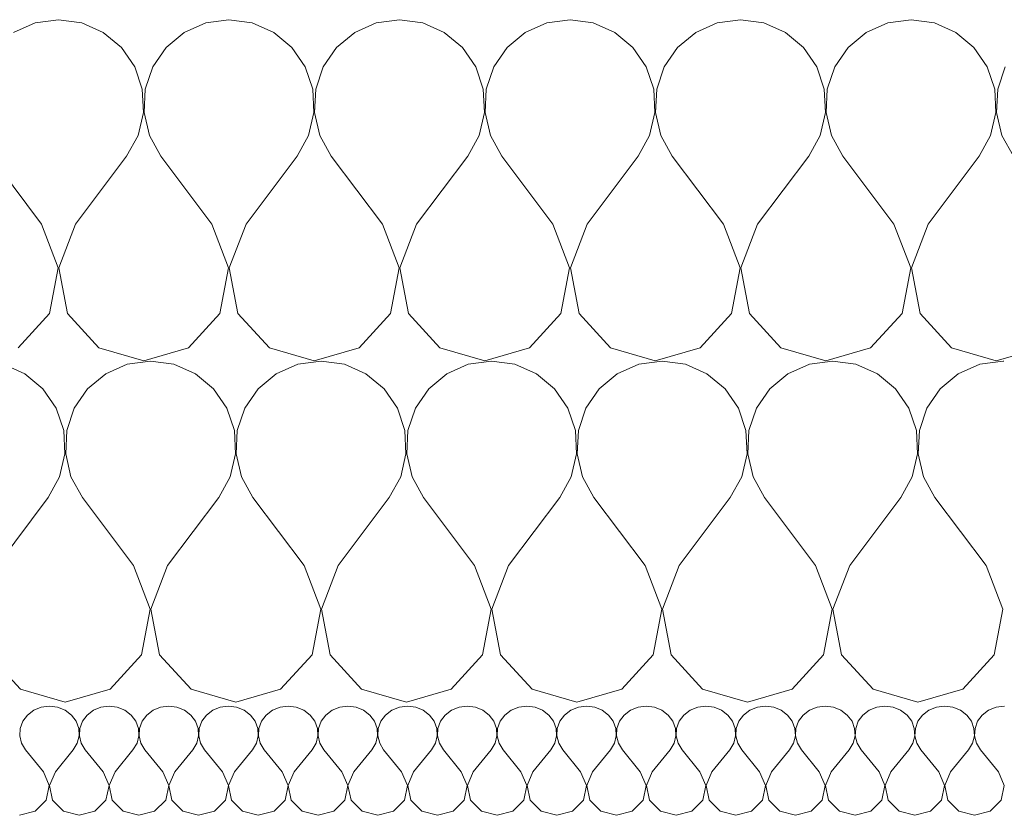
# Model space of a CAD drawing. Header units: millimetres. Extents: x -573548 to 674770, y -246895 to -89040.
# Tile 140 of 199: x 85363 to 85710, y -185929 to -185649. Entities that reach past the tile are written whole.
import ezdxf

# ---------------------------------------------------------------- set-up
doc = ezdxf.new("R2010")
doc.units = ezdxf.units.MM
doc.layers.add('Nowe_Drawing & Figure', color=7, linetype='Continuous')
doc.layers.add('Nowe_Drawing & Figure_Nr_pióra__59', color=8, linetype='Continuous', lineweight=9)

# ---------------------------------------------------------------- blocks, each defined once
blk = doc.blocks.new('*X110', base_point=(494560.37, -64691.1))
at = {"layer": 'Nowe_Drawing & Figure', "color": 21, "linetype": 'Continuous', "lineweight": 13, "true_color": 0xffaaaa}
for p, q in [((496717.08, -27258.48), (496714.85, -27260.17)), ((496719.73, -27257.41), (496717.08, -27258.48)), ((496722.6, -27257.05), (496719.73, -27257.41)), ((496725.47, -27257.41), (496722.6, -27257.05)), ((496728.12, -27258.48), (496725.47, -27257.41)), ((496730.35, -27260.17), (496728.12, -27258.48)), ((496738.08, -27258.48), (496735.85, -27260.17)), ((496740.73, -27257.41), (496738.08, -27258.48)), ((496743.6, -27257.05), (496740.73, -27257.41)), ((496746.47, -27257.41), (496743.6, -27257.05)), ((496749.12, -27258.48), (496746.47, -27257.41)), ((496751.35, -27260.17), (496749.12, -27258.48)), ((496759.08, -27258.48), (496756.85, -27260.17)), ((496761.73, -27257.41), (496759.08, -27258.48)), ((496764.6, -27257.05), (496761.73, -27257.41)), ((496767.47, -27257.41), (496764.6, -27257.05)), ((496770.12, -27258.48), (496767.47, -27257.41)), ((496772.35, -27260.17), (496770.12, -27258.48)), ((496780.08, -27258.48), (496777.85, -27260.17)), ((496782.73, -27257.41), (496780.08, -27258.48)), ((496785.6, -27257.05), (496782.73, -27257.41)), ((496788.47, -27257.41), (496785.6, -27257.05)), ((496791.12, -27258.48), (496788.47, -27257.41)), ((496793.35, -27260.17), (496791.12, -27258.48)), ((496801.08, -27258.48), (496798.85, -27260.17)), ((496803.73, -27257.41), (496801.08, -27258.48)), ((496806.6, -27257.05), (496803.73, -27257.41)), ((496809.47, -27257.41), (496806.6, -27257.05)), ((496812.12, -27258.48), (496809.47, -27257.41)), ((496814.35, -27260.17), (496812.12, -27258.48)), ((496822.08, -27258.48), (496819.85, -27260.17)), ((496824.73, -27257.41), (496822.08, -27258.48)), ((496827.6, -27257.05), (496824.73, -27257.41)), ((496830.47, -27257.41), (496827.6, -27257.05)), ((496833.12, -27258.48), (496830.47, -27257.41)), ((496835.35, -27260.17), (496833.12, -27258.48)), ((496843.08, -27258.48), (496840.85, -27260.17)), ((496845.73, -27257.41), (496843.08, -27258.48)), ((496848.6, -27257.05), (496845.73, -27257.41)), ((496851.47, -27257.41), (496848.6, -27257.05)), ((496854.12, -27258.48), (496851.47, -27257.41)), ((496856.35, -27260.17), (496854.12, -27258.48)), ((496864.08, -27258.48), (496861.85, -27260.17)), ((496866.73, -27257.41), (496864.08, -27258.48)), ((496869.6, -27257.05), (496866.73, -27257.41)), ((496872.47, -27257.41), (496869.6, -27257.05)), ((496875.12, -27258.48), (496872.47, -27257.41)), ((496877.35, -27260.17), (496875.12, -27258.48)), ((496885.08, -27258.48), (496882.85, -27260.17)), ((496887.73, -27257.41), (496885.08, -27258.48)), ((496890.6, -27257.05), (496887.73, -27257.41)), ((496893.47, -27257.41), (496890.6, -27257.05)), ((496896.12, -27258.48), (496893.47, -27257.41)), ((496898.35, -27260.17), (496896.12, -27258.48)), ((496906.08, -27258.48), (496903.85, -27260.17)), ((496908.73, -27257.41), (496906.08, -27258.48)), ((496911.6, -27257.05), (496908.73, -27257.41)), ((496914.47, -27257.41), (496911.6, -27257.05)), ((496917.12, -27258.48), (496914.47, -27257.41)), ((496919.35, -27260.17), (496917.12, -27258.48)), ((496927.08, -27258.48), (496924.85, -27260.17)), ((496929.73, -27257.41), (496927.08, -27258.48)), ((496932.6, -27257.05), (496929.73, -27257.41)), ((496935.47, -27257.41), (496932.6, -27257.05)), ((496938.12, -27258.48), (496935.47, -27257.41)), ((496940.35, -27260.17), (496938.12, -27258.48)), ((496948.08, -27258.48), (496945.85, -27260.17)), ((496950.73, -27257.41), (496948.08, -27258.48)), ((496953.6, -27257.05), (496950.73, -27257.41)), ((496956.47, -27257.41), (496953.6, -27257.05)), ((496959.12, -27258.48), (496956.47, -27257.41)), ((496961.35, -27260.17), (496959.12, -27258.48)), ((496969.08, -27258.48), (496966.85, -27260.17)), ((496971.73, -27257.41), (496969.08, -27258.48)), ((496974.6, -27257.05), (496971.73, -27257.41)), ((496977.47, -27257.41), (496974.6, -27257.05)), ((496980.12, -27258.48), (496977.47, -27257.41)), ((496982.35, -27260.17), (496980.12, -27258.48)), ((496990.08, -27258.48), (496987.85, -27260.17)), ((496992.73, -27257.41), (496990.08, -27258.48)), ((496995.6, -27257.05), (496992.73, -27257.41)), ((496998.47, -27257.41), (496995.6, -27257.05)), ((497001.12, -27258.48), (496998.47, -27257.41)), ((497003.35, -27260.17), (497001.12, -27258.48)), ((497011.08, -27258.48), (497008.85, -27260.17)), ((497013.73, -27257.41), (497011.08, -27258.48)), ((497016.6, -27257.05), (497013.73, -27257.41)), ((497019.47, -27257.41), (497016.6, -27257.05)), ((497022.12, -27258.48), (497019.47, -27257.41)), ((497024.35, -27260.17), (497022.12, -27258.48)), ((497032.08, -27258.48), (497029.85, -27260.17)), ((497034.73, -27257.41), (497032.08, -27258.48)), ((497037.6, -27257.05), (497034.73, -27257.41)), ((497040.47, -27257.41), (497037.6, -27257.05)), ((497043.12, -27258.48), (497040.47, -27257.41)), ((497045.35, -27260.17), (497043.12, -27258.48)), ((497053.08, -27258.48), (497050.85, -27260.17)), ((497055.73, -27257.41), (497053.08, -27258.48)), ((497058.6, -27257.05), (497055.73, -27257.41)), ((496713.21, -27262.35), (496712.29, -27264.86)), ((496714.85, -27260.17), (496713.21, -27262.35)), ((496732, -27262.35), (496730.35, -27260.17)), ((496732.92, -27264.86), (496732, -27262.35)), ((496734.21, -27262.35), (496733.29, -27264.86)), ((496735.85, -27260.17), (496734.21, -27262.35)), ((496753, -27262.35), (496751.35, -27260.17)), ((496753.92, -27264.86), (496753, -27262.35)), ((496755.21, -27262.35), (496754.29, -27264.86)), ((496756.85, -27260.17), (496755.21, -27262.35)), ((496774, -27262.35), (496772.35, -27260.17)), ((496774.92, -27264.86), (496774, -27262.35)), ((496776.21, -27262.35), (496775.29, -27264.86)), ((496777.85, -27260.17), (496776.21, -27262.35)), ((496795, -27262.35), (496793.35, -27260.17)), ((496795.92, -27264.86), (496795, -27262.35)), ((496797.21, -27262.35), (496796.29, -27264.86)), ((496798.85, -27260.17), (496797.21, -27262.35)), ((496816, -27262.35), (496814.35, -27260.17)), ((496816.92, -27264.86), (496816, -27262.35)), ((496818.21, -27262.35), (496817.29, -27264.86)), ((496819.85, -27260.17), (496818.21, -27262.35)), ((496837, -27262.35), (496835.35, -27260.17)), ((496837.92, -27264.86), (496837, -27262.35)), ((496839.21, -27262.35), (496838.29, -27264.86)), ((496840.85, -27260.17), (496839.21, -27262.35)), ((496858, -27262.35), (496856.35, -27260.17)), ((496858.92, -27264.86), (496858, -27262.35)), ((496860.21, -27262.35), (496859.29, -27264.86)), ((496861.85, -27260.17), (496860.21, -27262.35)), ((496879, -27262.35), (496877.35, -27260.17)), ((496879.92, -27264.86), (496879, -27262.35)), ((496881.21, -27262.35), (496880.29, -27264.86)), ((496882.85, -27260.17), (496881.21, -27262.35)), ((496900, -27262.35), (496898.35, -27260.17)), ((496900.92, -27264.86), (496900, -27262.35)), ((496902.21, -27262.35), (496901.29, -27264.86)), ((496903.85, -27260.17), (496902.21, -27262.35)), ((496921, -27262.35), (496919.35, -27260.17)), ((496921.92, -27264.86), (496921, -27262.35)), ((496923.21, -27262.35), (496922.29, -27264.86)), ((496924.85, -27260.17), (496923.21, -27262.35)), ((496942, -27262.35), (496940.35, -27260.17)), ((496942.92, -27264.86), (496942, -27262.35)), ((496944.21, -27262.35), (496943.29, -27264.86)), ((496945.85, -27260.17), (496944.21, -27262.35)), ((496963, -27262.35), (496961.35, -27260.17)), ((496963.92, -27264.86), (496963, -27262.35)), ((496965.21, -27262.35), (496964.29, -27264.86)), ((496966.85, -27260.17), (496965.21, -27262.35)), ((496984, -27262.35), (496982.35, -27260.17)), ((496984.92, -27264.86), (496984, -27262.35)), ((496986.21, -27262.35), (496985.29, -27264.86)), ((496987.85, -27260.17), (496986.21, -27262.35)), ((497005, -27262.35), (497003.35, -27260.17)), ((497005.92, -27264.86), (497005, -27262.35)), ((497007.21, -27262.35), (497006.29, -27264.86)), ((497008.85, -27260.17), (497007.21, -27262.35)), ((497026, -27262.35), (497024.35, -27260.17)), ((497026.92, -27264.86), (497026, -27262.35)), ((497028.21, -27262.35), (497027.29, -27264.86)), ((497029.85, -27260.17), (497028.21, -27262.35)), ((497047, -27262.35), (497045.35, -27260.17)), ((497047.92, -27264.86), (497047, -27262.35)), ((497049.21, -27262.35), (497048.29, -27264.86)), ((497050.85, -27260.17), (497049.21, -27262.35)), ((496712.29, -27264.86), (496712.15, -27267.51)), ((496733.06, -27267.51), (496732.92, -27264.86)), ((496733.29, -27264.86), (496733.15, -27267.51)), ((496754.06, -27267.51), (496753.92, -27264.86)), ((496754.29, -27264.86), (496754.15, -27267.51)), ((496775.06, -27267.51), (496774.92, -27264.86)), ((496775.29, -27264.86), (496775.15, -27267.51)), ((496796.06, -27267.51), (496795.92, -27264.86)), ((496796.29, -27264.86), (496796.15, -27267.51)), ((496817.06, -27267.51), (496816.92, -27264.86)), ((496817.29, -27264.86), (496817.15, -27267.51)), ((496838.06, -27267.51), (496837.92, -27264.86)), ((496838.29, -27264.86), (496838.15, -27267.51)), ((496859.06, -27267.51), (496858.92, -27264.86)), ((496859.29, -27264.86), (496859.15, -27267.51)), ((496880.06, -27267.51), (496879.92, -27264.86)), ((496880.29, -27264.86), (496880.15, -27267.51)), ((496901.06, -27267.51), (496900.92, -27264.86)), ((496901.29, -27264.86), (496901.15, -27267.51)), ((496922.06, -27267.51), (496921.92, -27264.86)), ((496922.29, -27264.86), (496922.15, -27267.51)), ((496943.06, -27267.51), (496942.92, -27264.86)), ((496943.29, -27264.86), (496943.15, -27267.51)), ((496964.06, -27267.51), (496963.92, -27264.86)), ((496964.29, -27264.86), (496964.15, -27267.51)), ((496985.06, -27267.51), (496984.92, -27264.86)), ((496985.29, -27264.86), (496985.15, -27267.51)), ((497006.06, -27267.51), (497005.92, -27264.86)), ((497006.29, -27264.86), (497006.15, -27267.51)), ((497027.06, -27267.51), (497026.92, -27264.86)), ((497027.29, -27264.86), (497027.15, -27267.51)), ((497048.06, -27267.51), (497047.92, -27264.86)), ((497048.29, -27264.86), (497048.15, -27267.51)), ((496712.15, -27267.51), (496712.8, -27270.09)), ((496732.41, -27270.09), (496733.06, -27267.51)), ((496733.15, -27267.51), (496733.8, -27270.09)), ((496753.41, -27270.09), (496754.06, -27267.51)), ((496754.15, -27267.51), (496754.8, -27270.09)), ((496774.41, -27270.09), (496775.06, -27267.51)), ((496775.15, -27267.51), (496775.8, -27270.09)), ((496795.41, -27270.09), (496796.06, -27267.51)), ((496796.15, -27267.51), (496796.8, -27270.09)), ((496816.41, -27270.09), (496817.06, -27267.51)), ((496817.15, -27267.51), (496817.8, -27270.09)), ((496837.41, -27270.09), (496838.06, -27267.51)), ((496838.15, -27267.51), (496838.8, -27270.09)), ((496858.41, -27270.09), (496859.06, -27267.51)), ((496859.15, -27267.51), (496859.8, -27270.09)), ((496879.41, -27270.09), (496880.06, -27267.51)), ((496880.15, -27267.51), (496880.8, -27270.09)), ((496900.41, -27270.09), (496901.06, -27267.51)), ((496901.15, -27267.51), (496901.8, -27270.09)), ((496921.41, -27270.09), (496922.06, -27267.51)), ((496922.15, -27267.51), (496922.8, -27270.09)), ((496942.41, -27270.09), (496943.06, -27267.51)), ((496943.15, -27267.51), (496943.8, -27270.09)), ((496963.41, -27270.09), (496964.06, -27267.51)), ((496964.15, -27267.51), (496964.8, -27270.09)), ((496984.41, -27270.09), (496985.06, -27267.51)), ((496985.15, -27267.51), (496985.8, -27270.09)), ((497005.41, -27270.09), (497006.06, -27267.51)), ((497006.15, -27267.51), (497006.8, -27270.09)), ((497026.41, -27270.09), (497027.06, -27267.51)), ((497027.15, -27267.51), (497027.8, -27270.09)), ((497047.41, -27270.09), (497048.06, -27267.51)), ((497048.15, -27267.51), (497048.8, -27270.09)), ((496712.8, -27270.09), (496714.2, -27272.41)), ((496720.5, -27280.09), (496714.2, -27272.41)), ((496724.7, -27280.09), (496731, -27272.41)), ((496731, -27272.41), (496732.41, -27270.09)), ((496733.8, -27270.09), (496735.2, -27272.41)), ((496741.5, -27280.09), (496735.2, -27272.41)), ((496745.7, -27280.09), (496752, -27272.41)), ((496752, -27272.41), (496753.41, -27270.09)), ((496754.8, -27270.09), (496756.2, -27272.41)), ((496762.5, -27280.09), (496756.2, -27272.41)), ((496766.7, -27280.09), (496773, -27272.41)), ((496773, -27272.41), (496774.41, -27270.09)), ((496775.8, -27270.09), (496777.2, -27272.41)), ((496783.5, -27280.09), (496777.2, -27272.41)), ((496787.7, -27280.09), (496794, -27272.41)), ((496794, -27272.41), (496795.41, -27270.09)), ((496796.8, -27270.09), (496798.2, -27272.41)), ((496804.5, -27280.09), (496798.2, -27272.41)), ((496808.7, -27280.09), (496815, -27272.41)), ((496815, -27272.41), (496816.41, -27270.09)), ((496817.8, -27270.09), (496819.2, -27272.41)), ((496825.5, -27280.09), (496819.2, -27272.41)), ((496829.7, -27280.09), (496836, -27272.41)), ((496836, -27272.41), (496837.41, -27270.09)), ((496838.8, -27270.09), (496840.2, -27272.41)), ((496846.5, -27280.09), (496840.2, -27272.41)), ((496850.7, -27280.09), (496857, -27272.41)), ((496857, -27272.41), (496858.41, -27270.09)), ((496859.8, -27270.09), (496861.2, -27272.41)), ((496867.5, -27280.09), (496861.2, -27272.41)), ((496871.7, -27280.09), (496878, -27272.41)), ((496878, -27272.41), (496879.41, -27270.09)), ((496880.8, -27270.09), (496882.2, -27272.41)), ((496888.5, -27280.09), (496882.2, -27272.41)), ((496892.7, -27280.09), (496899, -27272.41)), ((496899, -27272.41), (496900.41, -27270.09)), ((496901.8, -27270.09), (496903.2, -27272.41)), ((496909.5, -27280.09), (496903.2, -27272.41)), ((496913.7, -27280.09), (496920, -27272.41)), ((496920, -27272.41), (496921.41, -27270.09)), ((496922.8, -27270.09), (496924.2, -27272.41)), ((496930.5, -27280.09), (496924.2, -27272.41)), ((496934.7, -27280.09), (496941, -27272.41)), ((496941, -27272.41), (496942.41, -27270.09)), ((496943.8, -27270.09), (496945.2, -27272.41)), ((496951.5, -27280.09), (496945.2, -27272.41)), ((496955.7, -27280.09), (496962, -27272.41)), ((496962, -27272.41), (496963.41, -27270.09)), ((496964.8, -27270.09), (496966.2, -27272.41)), ((496972.5, -27280.09), (496966.2, -27272.41)), ((496976.7, -27280.09), (496983, -27272.41)), ((496983, -27272.41), (496984.41, -27270.09)), ((496985.8, -27270.09), (496987.2, -27272.41)), ((496993.5, -27280.09), (496987.2, -27272.41)), ((496997.7, -27280.09), (497004, -27272.41)), ((497004, -27272.41), (497005.41, -27270.09)), ((497006.8, -27270.09), (497008.2, -27272.41)), ((497014.5, -27280.09), (497008.2, -27272.41)), ((497018.7, -27280.09), (497025, -27272.41)), ((497025, -27272.41), (497026.41, -27270.09)), ((497027.8, -27270.09), (497029.2, -27272.41)), ((497035.5, -27280.09), (497029.2, -27272.41)), ((497039.7, -27280.09), (497046, -27272.41)), ((497046, -27272.41), (497047.41, -27270.09)), ((497048.8, -27270.09), (497050.2, -27272.41)), ((497056.5, -27280.09), (497050.2, -27272.41)), ((496722.56, -27284.98), (496720.5, -27280.09)), ((496724.7, -27280.09), (496722.65, -27284.98)), ((496743.56, -27284.98), (496741.5, -27280.09)), ((496745.7, -27280.09), (496743.65, -27284.98)), ((496764.56, -27284.98), (496762.5, -27280.09)), ((496766.7, -27280.09), (496764.65, -27284.98)), ((496785.56, -27284.98), (496783.5, -27280.09)), ((496787.7, -27280.09), (496785.65, -27284.98)), ((496806.56, -27284.98), (496804.5, -27280.09)), ((496808.7, -27280.09), (496806.65, -27284.98)), ((496827.56, -27284.98), (496825.5, -27280.09)), ((496829.7, -27280.09), (496827.65, -27284.98)), ((496848.56, -27284.98), (496846.5, -27280.09)), ((496850.7, -27280.09), (496848.65, -27284.98)), ((496869.56, -27284.98), (496867.5, -27280.09)), ((496871.7, -27280.09), (496869.65, -27284.98)), ((496890.56, -27284.98), (496888.5, -27280.09)), ((496892.7, -27280.09), (496890.65, -27284.98)), ((496911.56, -27284.98), (496909.5, -27280.09)), ((496913.7, -27280.09), (496911.65, -27284.98)), ((496932.56, -27284.98), (496930.5, -27280.09)), ((496934.7, -27280.09), (496932.65, -27284.98)), ((496953.56, -27284.98), (496951.5, -27280.09)), ((496955.7, -27280.09), (496953.65, -27284.98)), ((496974.56, -27284.98), (496972.5, -27280.09)), ((496976.7, -27280.09), (496974.65, -27284.98)), ((496995.56, -27284.98), (496993.5, -27280.09)), ((496997.7, -27280.09), (496995.65, -27284.98)), ((497016.56, -27284.98), (497014.5, -27280.09)), ((497018.7, -27280.09), (497016.65, -27284.98)), ((497037.56, -27284.98), (497035.5, -27280.09)), ((497039.7, -27280.09), (497037.65, -27284.98)), ((497058.56, -27284.98), (497056.5, -27280.09)), ((496721.5, -27290.14), (496722.56, -27284.98)), ((496722.65, -27284.98), (496723.71, -27290.14)), ((496742.5, -27290.14), (496743.56, -27284.98)), ((496743.65, -27284.98), (496744.71, -27290.14)), ((496763.5, -27290.14), (496764.56, -27284.98)), ((496764.65, -27284.98), (496765.71, -27290.14)), ((496784.5, -27290.14), (496785.56, -27284.98)), ((496785.65, -27284.98), (496786.71, -27290.14)), ((496805.5, -27290.14), (496806.56, -27284.98)), ((496806.65, -27284.98), (496807.71, -27290.14)), ((496826.5, -27290.14), (496827.56, -27284.98)), ((496827.65, -27284.98), (496828.71, -27290.14)), ((496847.5, -27290.14), (496848.56, -27284.98)), ((496848.65, -27284.98), (496849.71, -27290.14)), ((496868.5, -27290.14), (496869.56, -27284.98)), ((496869.65, -27284.98), (496870.71, -27290.14)), ((496889.5, -27290.14), (496890.56, -27284.98)), ((496890.65, -27284.98), (496891.71, -27290.14)), ((496910.5, -27290.14), (496911.56, -27284.98)), ((496911.65, -27284.98), (496912.71, -27290.14)), ((496931.5, -27290.14), (496932.56, -27284.98)), ((496932.65, -27284.98), (496933.71, -27290.14)), ((496952.5, -27290.14), (496953.56, -27284.98)), ((496953.65, -27284.98), (496954.71, -27290.14)), ((496973.5, -27290.14), (496974.56, -27284.98)), ((496974.65, -27284.98), (496975.71, -27290.14)), ((496994.5, -27290.14), (496995.56, -27284.98)), ((496995.65, -27284.98), (496996.71, -27290.14)), ((497015.5, -27290.14), (497016.56, -27284.98)), ((497016.65, -27284.98), (497017.71, -27290.14)), ((497036.5, -27290.14), (497037.56, -27284.98)), ((497037.65, -27284.98), (497038.71, -27290.14)), ((497057.5, -27290.14), (497058.56, -27284.98)), ((496717.62, -27294.01), (496721.5, -27290.14)), ((496723.71, -27290.14), (496727.58, -27294.01)), ((496738.62, -27294.01), (496742.5, -27290.14)), ((496744.71, -27290.14), (496748.58, -27294.01)), ((496759.62, -27294.01), (496763.5, -27290.14)), ((496765.71, -27290.14), (496769.58, -27294.01)), ((496780.62, -27294.01), (496784.5, -27290.14)), ((496786.71, -27290.14), (496790.58, -27294.01)), ((496801.62, -27294.01), (496805.5, -27290.14)), ((496807.71, -27290.14), (496811.58, -27294.01)), ((496822.62, -27294.01), (496826.5, -27290.14)), ((496828.71, -27290.14), (496832.58, -27294.01)), ((496843.62, -27294.01), (496847.5, -27290.14)), ((496849.71, -27290.14), (496853.58, -27294.01)), ((496864.62, -27294.01), (496868.5, -27290.14)), ((496870.71, -27290.14), (496874.58, -27294.01)), ((496885.62, -27294.01), (496889.5, -27290.14)), ((496891.71, -27290.14), (496895.58, -27294.01)), ((496906.62, -27294.01), (496910.5, -27290.14)), ((496912.71, -27290.14), (496916.58, -27294.01)), ((496927.62, -27294.01), (496931.5, -27290.14)), ((496933.71, -27290.14), (496937.58, -27294.01)), ((496948.62, -27294.01), (496952.5, -27290.14)), ((496954.71, -27290.14), (496958.58, -27294.01)), ((496969.62, -27294.01), (496973.5, -27290.14)), ((496975.71, -27290.14), (496979.58, -27294.01)), ((496990.62, -27294.01), (496994.5, -27290.14)), ((496996.71, -27290.14), (497000.58, -27294.01)), ((497011.62, -27294.01), (497015.5, -27290.14)), ((497017.71, -27290.14), (497021.58, -27294.01)), ((497032.62, -27294.01), (497036.5, -27290.14)), ((497038.71, -27290.14), (497042.58, -27294.01)), ((497053.62, -27294.01), (497057.5, -27290.14)), ((496712.1, -27295.45), (496717.62, -27294.01)), ((496727.58, -27294.01), (496733.1, -27295.45)), ((496733.1, -27295.45), (496738.62, -27294.01)), ((496748.58, -27294.01), (496754.1, -27295.45)), ((496754.1, -27295.45), (496759.62, -27294.01)), ((496769.58, -27294.01), (496775.1, -27295.45)), ((496775.1, -27295.45), (496780.62, -27294.01)), ((496790.58, -27294.01), (496796.1, -27295.45)), ((496796.1, -27295.45), (496801.62, -27294.01)), ((496811.58, -27294.01), (496817.1, -27295.45)), ((496817.1, -27295.45), (496822.62, -27294.01)), ((496832.58, -27294.01), (496838.1, -27295.45)), ((496838.1, -27295.45), (496843.62, -27294.01)), ((496853.58, -27294.01), (496859.1, -27295.45)), ((496859.1, -27295.45), (496864.62, -27294.01)), ((496874.58, -27294.01), (496880.1, -27295.45)), ((496880.1, -27295.45), (496885.62, -27294.01)), ((496895.58, -27294.01), (496901.1, -27295.45)), ((496901.1, -27295.45), (496906.62, -27294.01)), ((496916.58, -27294.01), (496922.1, -27295.45)), ((496922.1, -27295.45), (496927.62, -27294.01)), ((496937.58, -27294.01), (496943.1, -27295.45)), ((496943.1, -27295.45), (496948.62, -27294.01)), ((496958.58, -27294.01), (496964.1, -27295.45)), ((496964.1, -27295.45), (496969.62, -27294.01)), ((496979.58, -27294.01), (496985.1, -27295.45)), ((496985.1, -27295.45), (496990.62, -27294.01)), ((497000.58, -27294.01), (497006.1, -27295.45)), ((497006.1, -27295.45), (497011.62, -27294.01)), ((497021.58, -27294.01), (497027.1, -27295.45)), ((497027.1, -27295.45), (497032.62, -27294.01)), ((497042.58, -27294.01), (497048.1, -27295.45)), ((497048.1, -27295.45), (497053.62, -27294.01))]:
    blk.add_line(p, q, dxfattribs=at)
blk = doc.blocks.new('Wypełnienie_3_1', base_point=(494560.37, -64691.1))
at = {"layer": 'Nowe_Drawing & Figure', "color": 21, "linetype": 'Continuous', "lineweight": 13, "true_color": 0xffaaaa}
blk.add_blockref('*X110', (494560.37, -64691.1), dxfattribs=at)
blk = doc.blocks.new('*X124', base_point=(494560.37, -64691.1))
at = {"layer": 'Nowe_Drawing & Figure', "color": 21, "linetype": 'Continuous', "lineweight": 13, "true_color": 0xffaaaa}
for p, q in [((496526.38, -27136.72), (496518.18, -27135.58)), ((496533.96, -27140.06), (496526.38, -27136.72)), ((496569.99, -27136.72), (496562.41, -27140.06)), ((496578.18, -27135.58), (496569.99, -27136.72)), ((496586.38, -27136.72), (496578.18, -27135.58)), ((496593.96, -27140.06), (496586.38, -27136.72)), ((496629.99, -27136.72), (496622.41, -27140.06)), ((496638.18, -27135.58), (496629.99, -27136.72)), ((496646.38, -27136.72), (496638.18, -27135.58)), ((496653.96, -27140.06), (496646.38, -27136.72)), ((496689.99, -27136.72), (496682.41, -27140.06)), ((496698.18, -27135.58), (496689.99, -27136.72)), ((496706.38, -27136.72), (496698.18, -27135.58)), ((496713.96, -27140.06), (496706.38, -27136.72)), ((496749.99, -27136.72), (496742.41, -27140.06)), ((496758.18, -27135.58), (496749.99, -27136.72)), ((496766.38, -27136.72), (496758.18, -27135.58)), ((496773.96, -27140.06), (496766.38, -27136.72)), ((496809.99, -27136.72), (496802.41, -27140.06)), ((496818.18, -27135.58), (496809.99, -27136.72)), ((496826.38, -27136.72), (496818.18, -27135.58)), ((496833.96, -27140.06), (496826.38, -27136.72)), ((496869.99, -27136.72), (496862.41, -27140.06)), ((496878.18, -27135.58), (496869.99, -27136.72)), ((496886.38, -27136.72), (496878.18, -27135.58)), ((496893.96, -27140.06), (496886.38, -27136.72)), ((496929.99, -27136.72), (496922.41, -27140.06)), ((496938.18, -27135.58), (496929.99, -27136.72)), ((496946.38, -27136.72), (496938.18, -27135.58)), ((496953.96, -27140.06), (496946.38, -27136.72)), ((496989.99, -27136.72), (496982.41, -27140.06)), ((496998.18, -27135.58), (496989.99, -27136.72)), ((497006.38, -27136.72), (496998.19, -27135.58)), ((497013.96, -27140.06), (497006.38, -27136.72)), ((497049.99, -27136.72), (497042.41, -27140.06)), ((497058.18, -27135.58), (497049.99, -27136.72)), ((497058.45, -27135.62), (497058.19, -27135.58)), ((496540.33, -27145.34), (496533.96, -27140.06)), ((496562.41, -27140.06), (496556.04, -27145.34)), ((496600.33, -27145.34), (496593.96, -27140.06)), ((496622.41, -27140.06), (496616.04, -27145.34)), ((496660.33, -27145.34), (496653.96, -27140.06)), ((496682.41, -27140.06), (496676.04, -27145.34)), ((496720.33, -27145.34), (496713.96, -27140.06)), ((496742.41, -27140.06), (496736.04, -27145.34)), ((496780.33, -27145.34), (496773.96, -27140.06)), ((496802.41, -27140.06), (496796.04, -27145.34)), ((496840.33, -27145.34), (496833.96, -27140.06)), ((496862.41, -27140.06), (496856.04, -27145.34)), ((496900.33, -27145.34), (496893.96, -27140.06)), ((496922.41, -27140.06), (496916.04, -27145.34)), ((496960.33, -27145.34), (496953.96, -27140.06)), ((496982.41, -27140.06), (496976.04, -27145.34)), ((497020.33, -27145.34), (497013.96, -27140.06)), ((497042.41, -27140.06), (497036.04, -27145.34)), ((496545.02, -27152.16), (496540.33, -27145.34)), ((496556.04, -27145.34), (496551.35, -27152.16)), ((496605.02, -27152.16), (496600.33, -27145.34)), ((496616.04, -27145.34), (496611.35, -27152.16)), ((496665.02, -27152.16), (496660.33, -27145.34)), ((496676.04, -27145.34), (496671.35, -27152.16)), ((496725.02, -27152.16), (496720.33, -27145.34)), ((496736.04, -27145.34), (496731.35, -27152.16)), ((496785.02, -27152.16), (496780.33, -27145.34)), ((496796.04, -27145.34), (496791.35, -27152.16)), ((496845.02, -27152.16), (496840.33, -27145.34)), ((496856.04, -27145.34), (496851.35, -27152.16)), ((496905.02, -27152.16), (496900.33, -27145.34)), ((496916.04, -27145.34), (496911.35, -27152.16)), ((496965.02, -27152.16), (496960.33, -27145.34)), ((496976.04, -27145.34), (496971.35, -27152.16)), ((497025.02, -27152.16), (497020.33, -27145.34)), ((497036.04, -27145.34), (497031.35, -27152.16)), ((496547.66, -27160.01), (496545.02, -27152.16)), ((496551.35, -27152.16), (496548.71, -27160.01)), ((496607.66, -27160.01), (496605.02, -27152.16)), ((496611.35, -27152.16), (496608.71, -27160.01)), ((496667.66, -27160.01), (496665.02, -27152.16)), ((496671.35, -27152.16), (496668.71, -27160.01)), ((496727.66, -27160.01), (496725.02, -27152.16)), ((496731.35, -27152.16), (496728.71, -27160.01)), ((496787.66, -27160.01), (496785.02, -27152.16)), ((496791.35, -27152.16), (496788.71, -27160.01)), ((496847.66, -27160.01), (496845.02, -27152.16)), ((496851.35, -27152.16), (496848.71, -27160.01)), ((496907.66, -27160.01), (496905.02, -27152.16)), ((496911.35, -27152.16), (496908.71, -27160.01)), ((496967.66, -27160.01), (496965.02, -27152.16)), ((496971.35, -27152.16), (496968.71, -27160.01)), ((497027.66, -27160.01), (497025.02, -27152.16)), ((497031.35, -27152.16), (497028.71, -27160.01)), ((496548.06, -27168.27), (496547.66, -27160.01)), ((496548.71, -27160.01), (496548.31, -27168.27)), ((496608.06, -27168.27), (496607.66, -27160.01)), ((496608.71, -27160.01), (496608.31, -27168.27)), ((496668.06, -27168.27), (496667.66, -27160.01)), ((496668.71, -27160.01), (496668.31, -27168.27)), ((496728.06, -27168.27), (496727.66, -27160.01)), ((496728.71, -27160.01), (496728.31, -27168.27)), ((496788.06, -27168.27), (496787.66, -27160.01)), ((496788.71, -27160.01), (496788.31, -27168.27)), ((496848.06, -27168.27), (496847.66, -27160.01)), ((496848.71, -27160.01), (496848.31, -27168.27)), ((496908.06, -27168.27), (496907.66, -27160.01)), ((496908.71, -27160.01), (496908.31, -27168.27)), ((496968.06, -27168.27), (496967.66, -27160.01)), ((496968.71, -27160.01), (496968.31, -27168.27)), ((497028.06, -27168.27), (497027.66, -27160.01)), ((497028.71, -27160.01), (497028.31, -27168.27)), ((496546.19, -27176.34), (496548.06, -27168.27)), ((496548.31, -27168.27), (496550.18, -27176.34)), ((496606.19, -27176.34), (496608.06, -27168.27)), ((496608.31, -27168.27), (496610.18, -27176.34)), ((496666.19, -27176.34), (496668.06, -27168.27)), ((496668.31, -27168.27), (496670.18, -27176.34)), ((496726.19, -27176.34), (496728.06, -27168.27)), ((496728.31, -27168.27), (496730.18, -27176.34)), ((496786.19, -27176.34), (496788.06, -27168.27)), ((496788.31, -27168.27), (496790.18, -27176.34)), ((496846.19, -27176.34), (496848.06, -27168.27)), ((496848.31, -27168.27), (496850.18, -27176.34)), ((496906.19, -27176.34), (496908.06, -27168.27)), ((496908.31, -27168.27), (496910.18, -27176.34)), ((496966.19, -27176.34), (496968.06, -27168.27)), ((496968.31, -27168.27), (496970.18, -27176.34)), ((497026.19, -27176.34), (497028.06, -27168.27)), ((497028.31, -27168.27), (497030.18, -27176.34)), ((496542.18, -27183.58), (496546.19, -27176.34)), ((496550.18, -27176.34), (496554.18, -27183.58)), ((496602.18, -27183.58), (496606.19, -27176.34)), ((496610.18, -27176.34), (496614.18, -27183.58)), ((496662.18, -27183.58), (496666.19, -27176.34)), ((496670.18, -27176.34), (496674.18, -27183.58)), ((496722.18, -27183.58), (496726.19, -27176.34)), ((496730.18, -27176.34), (496734.18, -27183.58)), ((496782.18, -27183.58), (496786.19, -27176.34)), ((496790.18, -27176.34), (496794.18, -27183.58)), ((496842.18, -27183.58), (496846.19, -27176.34)), ((496850.18, -27176.34), (496854.18, -27183.58)), ((496902.18, -27183.58), (496906.19, -27176.34)), ((496910.18, -27176.34), (496914.18, -27183.58)), ((496962.18, -27183.58), (496966.19, -27176.34)), ((496970.18, -27176.34), (496974.18, -27183.58)), ((497022.18, -27183.58), (497026.19, -27176.34)), ((497030.18, -27176.34), (497034.18, -27183.58)), ((496524.18, -27207.58), (496542.18, -27183.58)), ((496572.18, -27207.58), (496554.18, -27183.58)), ((496584.18, -27207.58), (496602.18, -27183.58)), ((496632.18, -27207.58), (496614.18, -27183.58)), ((496644.18, -27207.58), (496662.18, -27183.58)), ((496692.18, -27207.58), (496674.18, -27183.58)), ((496704.18, -27207.58), (496722.18, -27183.58)), ((496752.18, -27207.58), (496734.18, -27183.58)), ((496764.18, -27207.58), (496782.18, -27183.58)), ((496812.18, -27207.58), (496794.18, -27183.58)), ((496824.18, -27207.58), (496842.18, -27183.58)), ((496872.18, -27207.58), (496854.18, -27183.58)), ((496884.18, -27207.58), (496902.18, -27183.58)), ((496932.18, -27207.58), (496914.18, -27183.58)), ((496944.18, -27207.58), (496962.18, -27183.58)), ((496992.18, -27207.58), (496974.18, -27183.58)), ((497004.18, -27207.58), (497022.18, -27183.58)), ((497052.18, -27207.58), (497034.18, -27183.58)), ((496524.18, -27207.58), (496518.31, -27222.89)), ((496578.06, -27222.89), (496572.18, -27207.58)), ((496584.18, -27207.58), (496578.31, -27222.89)), ((496638.06, -27222.89), (496632.18, -27207.58)), ((496644.18, -27207.58), (496638.31, -27222.89)), ((496698.06, -27222.89), (496692.18, -27207.58)), ((496704.18, -27207.58), (496698.31, -27222.89)), ((496758.06, -27222.89), (496752.18, -27207.58)), ((496764.18, -27207.58), (496758.31, -27222.89)), ((496818.06, -27222.89), (496812.18, -27207.58)), ((496824.18, -27207.58), (496818.31, -27222.89)), ((496878.06, -27222.89), (496872.18, -27207.58)), ((496884.18, -27207.58), (496878.31, -27222.89)), ((496938.06, -27222.89), (496932.18, -27207.58)), ((496944.18, -27207.58), (496938.31, -27222.89)), ((496998.06, -27222.89), (496992.18, -27207.58)), ((497004.18, -27207.58), (496998.31, -27222.89)), ((497058.06, -27222.89), (497052.18, -27207.58)), ((496518.31, -27222.89), (496521.35, -27239)), ((496575.02, -27239), (496578.06, -27222.89)), ((496578.31, -27222.89), (496581.35, -27239)), ((496635.02, -27239), (496638.06, -27222.89)), ((496638.31, -27222.89), (496641.35, -27239)), ((496695.02, -27239), (496698.06, -27222.89)), ((496698.31, -27222.89), (496701.35, -27239)), ((496755.02, -27239), (496758.06, -27222.89)), ((496758.31, -27222.89), (496761.35, -27239)), ((496815.02, -27239), (496818.06, -27222.89)), ((496818.31, -27222.89), (496821.35, -27239)), ((496875.02, -27239), (496878.06, -27222.89)), ((496878.31, -27222.89), (496881.35, -27239)), ((496935.02, -27239), (496938.06, -27222.89)), ((496938.31, -27222.89), (496941.35, -27239)), ((496995.02, -27239), (496998.06, -27222.89)), ((496998.31, -27222.89), (497001.35, -27239)), ((497055.02, -27239), (497058.06, -27222.89)), ((496521.35, -27239), (496532.41, -27251.1)), ((496563.96, -27251.1), (496575.02, -27239)), ((496581.35, -27239), (496592.41, -27251.1)), ((496623.96, -27251.1), (496635.02, -27239)), ((496641.35, -27239), (496652.41, -27251.1)), ((496683.96, -27251.1), (496695.02, -27239)), ((496701.35, -27239), (496712.41, -27251.1)), ((496743.96, -27251.1), (496755.02, -27239)), ((496761.35, -27239), (496772.41, -27251.1)), ((496803.96, -27251.1), (496815.02, -27239)), ((496821.35, -27239), (496832.41, -27251.1)), ((496863.96, -27251.1), (496875.02, -27239)), ((496881.35, -27239), (496892.41, -27251.1)), ((496923.96, -27251.1), (496935.02, -27239)), ((496941.35, -27239), (496952.41, -27251.1)), ((496983.96, -27251.1), (496995.02, -27239)), ((497001.35, -27239), (497012.41, -27251.1)), ((497043.96, -27251.1), (497055.02, -27239)), ((496532.41, -27251.1), (496548.18, -27255.58)), ((496548.18, -27255.58), (496563.96, -27251.1)), ((496592.41, -27251.1), (496608.18, -27255.58)), ((496608.18, -27255.58), (496623.96, -27251.1)), ((496652.41, -27251.1), (496668.18, -27255.58)), ((496668.18, -27255.58), (496683.96, -27251.1)), ((496712.41, -27251.1), (496728.18, -27255.58)), ((496728.18, -27255.58), (496743.96, -27251.1)), ((496772.41, -27251.1), (496788.18, -27255.58)), ((496788.18, -27255.58), (496803.96, -27251.1)), ((496832.41, -27251.1), (496848.18, -27255.58)), ((496848.18, -27255.58), (496863.96, -27251.1)), ((496892.41, -27251.1), (496908.18, -27255.58)), ((496908.18, -27255.58), (496923.96, -27251.1)), ((496952.41, -27251.1), (496968.18, -27255.58)), ((496968.18, -27255.58), (496983.96, -27251.1)), ((497012.41, -27251.1), (497028.18, -27255.58)), ((497028.18, -27255.58), (497043.96, -27251.1))]:
    blk.add_line(p, q, dxfattribs=at)
blk = doc.blocks.new('Wypełnienie_10_1', base_point=(494560.37, -64691.1))
at = {"layer": 'Nowe_Drawing & Figure', "color": 21, "linetype": 'Continuous', "lineweight": 13, "true_color": 0xffaaaa}
blk.add_blockref('*X124', (494560.37, -64691.1), dxfattribs=at)
blk = doc.blocks.new('*X164', base_point=(494560.37, -64691.1))
at = {"layer": 'Nowe_Drawing & Figure', "color": 21, "linetype": 'Continuous', "lineweight": 13, "true_color": 0xffaaaa}
for p, q in [((496717.57, -27016.59), (496710, -27019.93)), ((496725.77, -27015.45), (496717.57, -27016.59)), ((496733.97, -27016.59), (496725.77, -27015.45)), ((496741.54, -27019.93), (496733.97, -27016.59)), ((496777.57, -27016.59), (496770, -27019.93)), ((496785.77, -27015.45), (496777.57, -27016.59)), ((496793.97, -27016.59), (496785.77, -27015.45)), ((496801.54, -27019.93), (496793.97, -27016.59)), ((496837.57, -27016.59), (496830, -27019.93)), ((496845.77, -27015.45), (496837.57, -27016.59)), ((496853.97, -27016.59), (496845.77, -27015.45)), ((496861.54, -27019.93), (496853.97, -27016.59)), ((496897.57, -27016.59), (496890, -27019.93)), ((496905.77, -27015.45), (496897.57, -27016.59)), ((496913.97, -27016.59), (496905.77, -27015.45)), ((496921.54, -27019.93), (496913.97, -27016.59)), ((496957.57, -27016.59), (496950, -27019.93)), ((496965.77, -27015.45), (496957.57, -27016.59)), ((496973.97, -27016.59), (496965.77, -27015.45)), ((496981.54, -27019.93), (496973.97, -27016.59)), ((497017.57, -27016.59), (497010, -27019.93)), ((497025.77, -27015.45), (497017.57, -27016.59)), ((497033.97, -27016.59), (497025.77, -27015.45)), ((497041.54, -27019.93), (497033.97, -27016.59)), ((496747.91, -27025.21), (496741.54, -27019.93)), ((496770, -27019.93), (496763.62, -27025.21)), ((496807.91, -27025.21), (496801.54, -27019.93)), ((496830, -27019.93), (496823.62, -27025.21)), ((496867.91, -27025.21), (496861.54, -27019.93)), ((496890, -27019.93), (496883.62, -27025.21)), ((496927.91, -27025.21), (496921.54, -27019.93)), ((496950, -27019.93), (496943.62, -27025.21)), ((496987.91, -27025.21), (496981.54, -27019.93)), ((497010, -27019.93), (497003.62, -27025.21)), ((497047.91, -27025.21), (497041.54, -27019.93)), ((496752.6, -27032.03), (496747.91, -27025.21)), ((496763.62, -27025.21), (496758.94, -27032.03)), ((496812.6, -27032.03), (496807.91, -27025.21)), ((496823.62, -27025.21), (496818.94, -27032.03)), ((496872.6, -27032.03), (496867.91, -27025.21)), ((496883.62, -27025.21), (496878.94, -27032.03)), ((496932.6, -27032.03), (496927.91, -27025.21)), ((496943.62, -27025.21), (496938.94, -27032.03)), ((496992.6, -27032.03), (496987.91, -27025.21)), ((497003.62, -27025.21), (496998.94, -27032.03)), ((497052.6, -27032.03), (497047.91, -27025.21)), ((496755.25, -27039.87), (496752.6, -27032.03)), ((496758.94, -27032.03), (496756.29, -27039.87)), ((496815.25, -27039.87), (496812.6, -27032.03)), ((496818.94, -27032.03), (496816.29, -27039.87)), ((496875.25, -27039.87), (496872.6, -27032.03)), ((496878.94, -27032.03), (496876.29, -27039.87)), ((496935.25, -27039.87), (496932.6, -27032.03)), ((496938.94, -27032.03), (496936.29, -27039.87)), ((496995.25, -27039.87), (496992.6, -27032.03)), ((496998.94, -27032.03), (496996.29, -27039.87)), ((497055.25, -27039.87), (497052.6, -27032.03)), ((497058.94, -27032.03), (497056.29, -27039.87)), ((496755.65, -27048.14), (496755.25, -27039.87)), ((496756.29, -27039.87), (496755.89, -27048.14)), ((496815.65, -27048.14), (496815.25, -27039.87)), ((496816.29, -27039.87), (496815.89, -27048.14)), ((496875.65, -27048.14), (496875.25, -27039.87)), ((496876.29, -27039.87), (496875.89, -27048.14)), ((496935.65, -27048.14), (496935.25, -27039.87)), ((496936.29, -27039.87), (496935.89, -27048.14)), ((496995.65, -27048.14), (496995.25, -27039.87)), ((496996.29, -27039.87), (496995.89, -27048.14)), ((497055.65, -27048.14), (497055.25, -27039.87)), ((497056.29, -27039.87), (497055.89, -27048.14)), ((496753.77, -27056.2), (496755.65, -27048.14)), ((496755.89, -27048.14), (496757.76, -27056.2)), ((496813.77, -27056.2), (496815.65, -27048.14)), ((496815.89, -27048.14), (496817.76, -27056.2)), ((496873.77, -27056.2), (496875.65, -27048.14)), ((496875.89, -27048.14), (496877.76, -27056.2)), ((496933.77, -27056.2), (496935.65, -27048.14)), ((496935.89, -27048.14), (496937.76, -27056.2)), ((496993.77, -27056.2), (496995.65, -27048.14)), ((496995.89, -27048.14), (496997.76, -27056.2)), ((497053.77, -27056.2), (497055.65, -27048.14)), ((497055.89, -27048.14), (497057.76, -27056.2)), ((496749.77, -27063.45), (496753.77, -27056.2)), ((496757.76, -27056.2), (496761.77, -27063.45)), ((496809.77, -27063.45), (496813.77, -27056.2)), ((496817.76, -27056.2), (496821.77, -27063.45)), ((496869.77, -27063.45), (496873.77, -27056.2)), ((496877.76, -27056.2), (496881.77, -27063.45)), ((496929.77, -27063.45), (496933.77, -27056.2)), ((496937.76, -27056.2), (496941.77, -27063.45)), ((496989.77, -27063.45), (496993.77, -27056.2)), ((496997.76, -27056.2), (497001.77, -27063.45)), ((497049.77, -27063.45), (497053.77, -27056.2)), ((497057.76, -27056.2), (497061.77, -27063.45)), ((496719.77, -27087.45), (496701.77, -27063.45)), ((496731.77, -27087.45), (496749.77, -27063.45)), ((496779.77, -27087.45), (496761.77, -27063.45)), ((496791.77, -27087.45), (496809.77, -27063.45)), ((496839.77, -27087.45), (496821.77, -27063.45)), ((496851.77, -27087.45), (496869.77, -27063.45)), ((496899.77, -27087.45), (496881.77, -27063.45)), ((496911.77, -27087.45), (496929.77, -27063.45)), ((496959.77, -27087.45), (496941.77, -27063.45)), ((496971.77, -27087.45), (496989.77, -27063.45)), ((497019.77, -27087.45), (497001.77, -27063.45)), ((497031.77, -27087.45), (497049.77, -27063.45)), ((496725.65, -27102.75), (496719.77, -27087.45)), ((496731.77, -27087.45), (496725.89, -27102.75)), ((496785.65, -27102.75), (496779.77, -27087.45)), ((496791.77, -27087.45), (496785.89, -27102.75)), ((496845.65, -27102.75), (496839.77, -27087.45)), ((496851.77, -27087.45), (496845.89, -27102.75)), ((496905.65, -27102.75), (496899.77, -27087.45)), ((496911.77, -27087.45), (496905.89, -27102.75)), ((496965.65, -27102.75), (496959.77, -27087.45)), ((496971.77, -27087.45), (496965.89, -27102.75)), ((497025.65, -27102.75), (497019.77, -27087.45)), ((497031.77, -27087.45), (497025.89, -27102.75)), ((496722.6, -27118.86), (496725.65, -27102.75)), ((496725.89, -27102.75), (496728.94, -27118.86)), ((496782.6, -27118.86), (496785.65, -27102.75)), ((496785.89, -27102.75), (496788.94, -27118.86)), ((496842.6, -27118.86), (496845.65, -27102.75)), ((496845.89, -27102.75), (496848.94, -27118.86)), ((496902.6, -27118.86), (496905.65, -27102.75)), ((496905.89, -27102.75), (496908.94, -27118.86)), ((496962.6, -27118.86), (496965.65, -27102.75)), ((496965.89, -27102.75), (496968.94, -27118.86)), ((497022.6, -27118.86), (497025.65, -27102.75)), ((497025.89, -27102.75), (497028.94, -27118.86)), ((496711.54, -27130.97), (496722.6, -27118.86)), ((496728.94, -27118.86), (496740, -27130.97)), ((496771.54, -27130.97), (496782.6, -27118.86)), ((496788.94, -27118.86), (496800, -27130.97)), ((496831.54, -27130.97), (496842.6, -27118.86)), ((496848.94, -27118.86), (496860, -27130.97)), ((496891.54, -27130.97), (496902.6, -27118.86)), ((496908.94, -27118.86), (496920, -27130.97)), ((496951.54, -27130.97), (496962.6, -27118.86)), ((496968.94, -27118.86), (496980, -27130.97)), ((497011.54, -27130.97), (497022.6, -27118.86)), ((497028.94, -27118.86), (497040, -27130.97)), ((496740, -27130.97), (496755.77, -27135.45)), ((496755.77, -27135.45), (496771.54, -27130.97)), ((496800, -27130.97), (496815.77, -27135.45)), ((496815.77, -27135.45), (496831.54, -27130.97)), ((496860, -27130.97), (496875.77, -27135.45)), ((496875.77, -27135.45), (496891.54, -27130.97)), ((496920, -27130.97), (496935.77, -27135.45)), ((496935.77, -27135.45), (496951.54, -27130.97)), ((496980, -27130.97), (496995.77, -27135.45)), ((496995.77, -27135.45), (497011.54, -27130.97)), ((497040, -27130.97), (497055.77, -27135.45)), ((497055.77, -27135.45), (497071.54, -27130.97))]:
    blk.add_line(p, q, dxfattribs=at)
blk = doc.blocks.new('Wypełnienie_30_1', base_point=(494560.37, -64691.1))
at = {"layer": 'Nowe_Drawing & Figure', "color": 21, "linetype": 'Continuous', "lineweight": 13, "true_color": 0xffaaaa}
blk.add_blockref('*X164', (494560.37, -64691.1), dxfattribs=at)
blk = doc.blocks.new('A$C685D2BB2')
at = {"layer": 'Nowe_Drawing & Figure_Nr_pióra__59'}
for name in ['Wypełnienie_30_1', 'Wypełnienie_10_1', 'Wypełnienie_3_1']:
    blk.add_blockref(name, (5050.88, -20427.48), dxfattribs=at)

msp = doc.modelspace()

# ---------------------------------------------------------------- block references
at = {"color": 150}
msp.add_blockref('A$C685D2BB2', (78160.45, -202897.52), dxfattribs=at)

doc.saveas('drawing.dxf')
